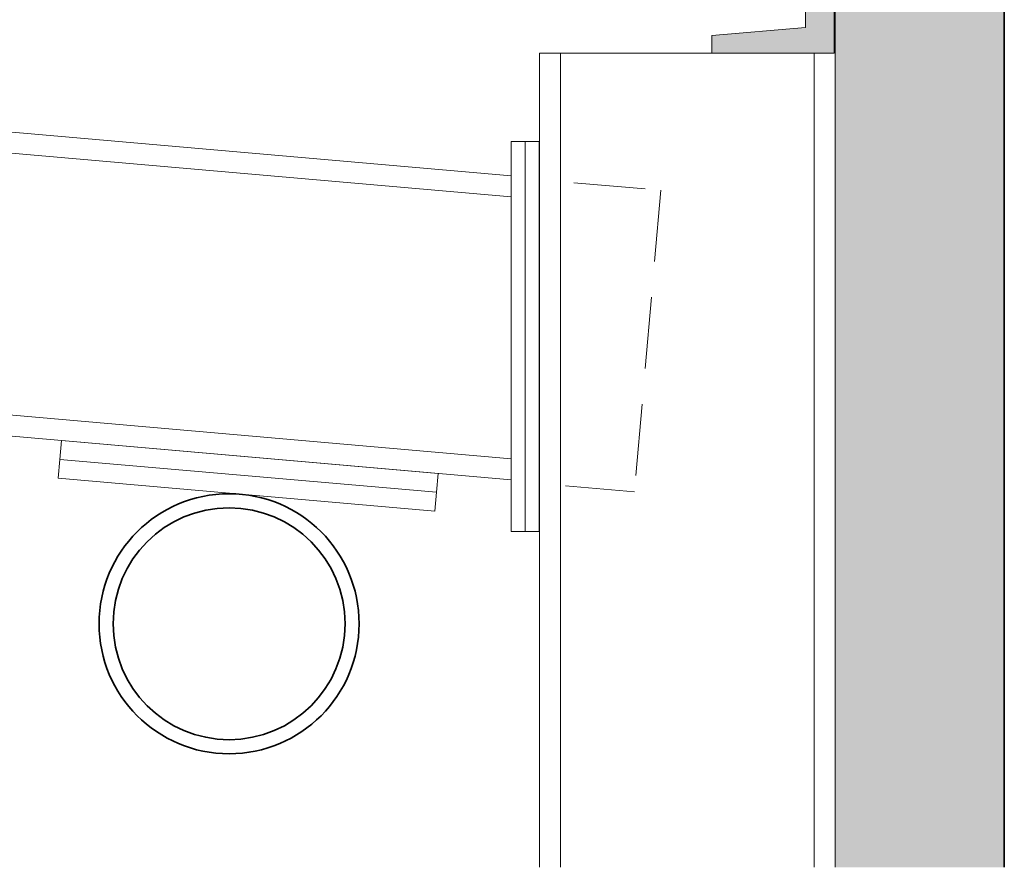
# Model space of a CAD drawing. Header units: millimetres. Extents: x -485339 to 350584, y -1189936 to 0.
# Tile 9 of 256: x -315647 to -314948, y -1059327 to -1058725. Entities that reach past the tile are written whole.
import ezdxf

# ---------------------------------------------------------------- set-up
doc = ezdxf.new("R2010")
doc.units = ezdxf.units.MM
doc.header["$LTSCALE"] = 10
doc.linetypes.add('ČÁRKOVANÁ2', pattern=[9.525, 6.35, -3.175])
for name, color, linetype, lineweight in [('N_čáry_obrys', 10, 'Continuous', 35), ('N_čáry_plné', 10, 'Continuous', 18), ('N_šrary', 10, 'Continuous', 18), ('St_čáry_obrys', 5, 'Continuous', 35), ('St_čáry_plné', 250, 'Continuous', 18), ('St_čáry_pod', 250, 'ČÁRKOVANÁ2', 18), ('St_šrafy', 250, 'Continuous', 18)]:
    doc.layers.add(name, color=color, linetype=linetype, lineweight=lineweight)

msp = doc.modelspace()

# ---------------------------------------------------------------- hatches: boundary and pattern name
at = {"layer": 'N_šrary', "ltscale": 0.2}
h = msp.add_hatch(dxfattribs=at)
h.set_pattern_fill('ZEM_NASYPANA', color=256, scale=3.8, style=0)
h.set_pattern_definition([(45, (-6220.102, 6924.224), (8e-16, 10.748023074), [3.8, -11.4]), (135, (-6212.041, 6929.598), (-10.748023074, 8e-16), [3.8, -11.4])])
h.paths.add_polyline_path([(-314948.26, -1059327.38), (-314948.26, -1058566.06), (-315068.26, -1058555.56), (-315068.26, -1058630.66), (-315068.26, -1059327.38)])
at = {"layer": 'St_šrafy'}
h = msp.add_hatch(color=253, dxfattribs=at)
h.dxf.hatch_style = 1
h.paths.add_polyline_path([(-315089.38, -1058713.54), (-315089.38, -1058731.04), (-315155.82, -1058736.79), (-315155.82, -1058749.18), (-315069.09, -1058749.18), (-315069.09, -1058713.54), (-315068.76, -1058499.18), (-315155.5, -1058499.18), (-315155.5, -1058511.57), (-315089.06, -1058517.32)])

# ---------------------------------------------------------------- linework, layer by layer
at = {"layer": 'N_čáry_obrys', "linetype": 'Continuous'}
msp.add_line((-314948.26, -1058566.06), (-314948.26, -1059327.38), dxfattribs=at)
at = {"layer": 'N_čáry_plné'}
msp.add_line((-315068.26, -1059327.38), (-315068.26, -1058630.66), dxfattribs=at)
msp.add_lwpolyline([(-314948.26, -1059327.38), (-314948.26, -1058495.48)], dxfattribs=at)
at = {"layer": 'St_čáry_obrys'}
for radius in [92.32, 82.32]:
    msp.add_circle((-315498.55, -1059154.43), radius, dxfattribs=at)
at = {"layer": 'St_čáry_plné'}
for points in [[(-315089.38, -1058713.54), (-315089.38, -1058731.04), (-315155.82, -1058736.79), (-315155.82, -1058749.18), (-315069.09, -1058749.18), (-315069.09, -1058713.54), (-315068.76, -1058499.18), (-315155.5, -1058499.18), (-315155.5, -1058511.57), (-315089.06, -1058517.32)], [(-315351.38, -1059061.09), (-315618.79, -1059037.7), (-315617.61, -1059024.26), (-315350.21, -1059047.65)], [(-315352.56, -1059074.54), (-315619.97, -1059051.14), (-315618.79, -1059037.7), (-315351.38, -1059061.09)]]:
    msp.add_lwpolyline(points, close=True, dxfattribs=at)
for points in [[(-315068.26, -1059327.38), (-315068.26, -1058630.66)], [(-315298.44, -1058836.36), (-316326.39, -1058746.43)], [(-315278.26, -1059327.38), (-315278.26, -1058749.18)], [(-315155.32, -1058749.18), (-315278.26, -1058749.18)], [(-315263.4, -1059327.38), (-315263.4, -1058749.18)], [(-315083.13, -1059327.38), (-315083.13, -1058749.18)], [(-315298.44, -1058851.29), (-316327.68, -1058761.24)], [(-315298.44, -1059089), (-315298.44, -1058811.97)], [(-315278.44, -1058811.97), (-315298.44, -1058811.97)], [(-315288.44, -1059089), (-315288.44, -1058811.97)], [(-315278.44, -1059089), (-315278.44, -1058811.97)], [(-315298.44, -1059037.26), (-316343.83, -1058945.8)], [(-315298.44, -1059052.18), (-316345.13, -1058960.61)], [(-315278.44, -1059089), (-315298.44, -1059089)]]:
    msp.add_lwpolyline(points, dxfattribs=at)
at = {"layer": 'St_čáry_pod', "ltscale": 0.8}
msp.add_lwpolyline([(-315253.79, -1058841.27), (-315192.15, -1058846.66), (-315210.89, -1059060.85), (-315259.81, -1059056.57)], dxfattribs=at)

doc.saveas('drawing.dxf')
